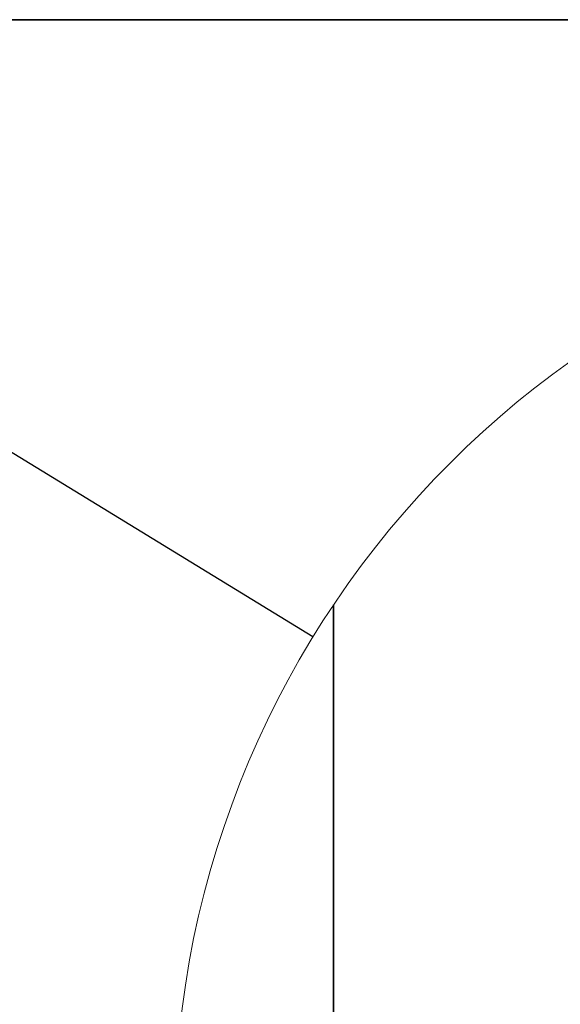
# Model space of a CAD drawing. Header units: millimetres. Extents: x 0 to 594, y 0 to 420.
# Tile 24 of 73: x 229 to 246, y 71 to 101. Entities that reach past the tile are written whole.
import ezdxf

# ---------------------------------------------------------------- set-up
doc = ezdxf.new("R2010")
doc.units = ezdxf.units.MM
doc.linetypes.add('SLD-Durchgehend', pattern=[0])
doc.styles.get("Standard").update_dxf_attribs({"font": 'GOTHIC.TTF'})
doc.dimstyles.new('SLDDIMSTYLE5', dxfattribs={"dimtxt": 0.18, "dimasz": 2.5, "dimexe": 0, "dimexo": 0.0625, "dimgap": 0, "dimtad": 0, "dimtih": 1, "dimtoh": 1, "dimdec": 0, "dimrnd": 1e-09, "dimzin": 0, "dimdsep": 46, "dimtxsty": 'STANDARD', "dimblk1": 'NONE', "dimblk2": 'NONE', "dimsah": 1, "dimcen": 0.09, "dimadec": 0, "dimazin": 0, "dimtfac": 2.5, "dimtdec": 0, "dimtofl": 0, "dimtmove": 0, "dimatfit": 3, "dimldrblk": 'NONE', "dimfxl": 1, "dimfrac": 2, "dimtolj": 1, "dimtzin": 0, "dimarcsym": 0})

# ---------------------------------------------------------------- blocks, each defined once
blk = doc.blocks.new('_None')

msp = doc.modelspace()

# ---------------------------------------------------------------- linework, layer by layer
at = {"color": 7, "linetype": 'SLD-Durchgehend', "lineweight": 35}
for p, q in [((217.621986, 100.916121), (366.62199, 100.916121)), ((238.905412, 83.305951), (238.905412, 51.793258))]:
    msp.add_line(p, q, dxfattribs=at)
at = {"color": 7, "linetype": 'SLD-Durchgehend', "lineweight": 18}
msp.add_circle((262.455478, 67.54427), 28.334811, dxfattribs=at)

# ---------------------------------------------------------------- leaders
at = {"color": 7, "linetype": 'SLD-Durchgehend', "lineweight": 18, "has_arrowhead": 0}
msp.add_leader([(238.285517, 82.337481), (225.575305, 90.113973)], dimstyle='SLDDIMSTYLE5', dxfattribs=at)

doc.saveas('drawing.dxf')
